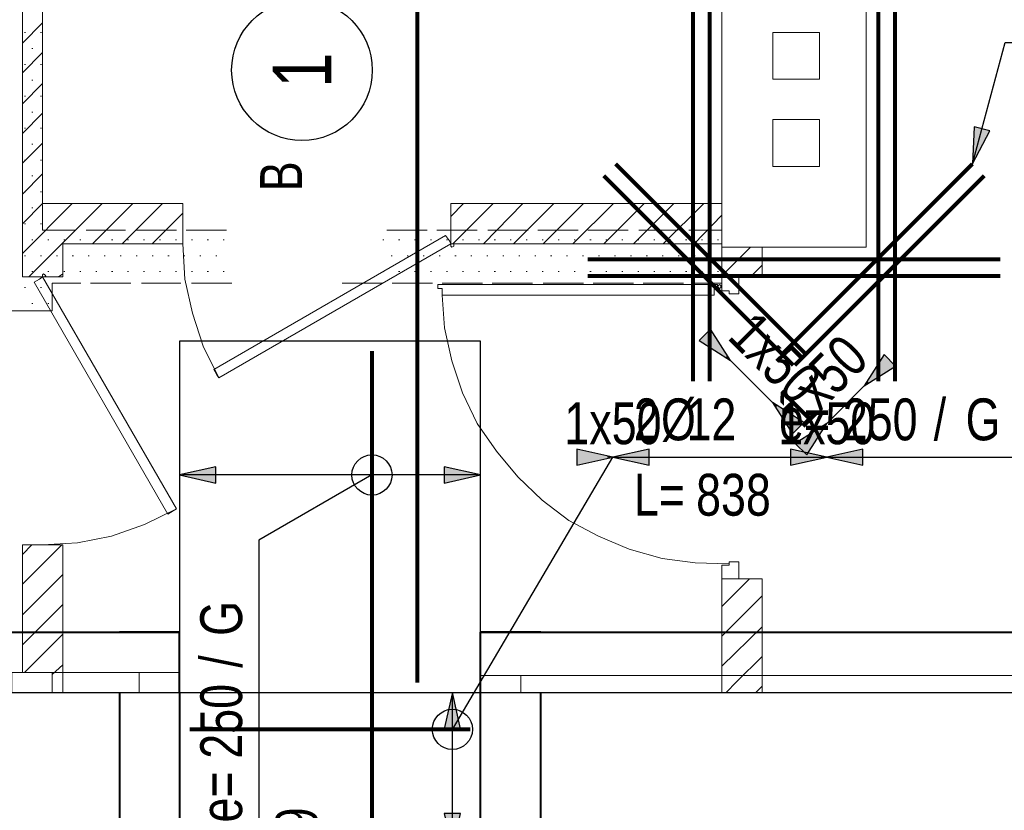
# Model space of a CAD drawing. Header units: millimetres. Extents: x -35363 to 17197, y 5744 to 29461.
# Tile 14 of 29: x -6138 to -3198, y 15842 to 18202. Entities that reach past the tile are written whole.
import ezdxf
from ezdxf.enums import TextEntityAlignment as Align

# ---------------------------------------------------------------- set-up
doc = ezdxf.new("R2010")
doc.units = ezdxf.units.MM
doc.layers.add('BZ_obpp', color=6, linetype='Continuous', plot=False)
doc.layers.add('BZ_pom', color=6, linetype='Continuous', plot=False)
for name, color, linetype in [('BZ_odn', 1, 'Continuous'), ('BZ_opi1', 7, 'Continuous'), ('BZ_opi2', 4, 'Continuous'), ('BZ_P_pow', 101, 'Continuous'), ('BZ_P_wid', 3, 'Continuous'), ('BZ_wym', 1, 'Continuous')]:
    doc.layers.add(name, color=color, linetype=linetype)
doc.layers.add('WB_ŻELBET', color=4, linetype='Continuous', lineweight=40)
doc.styles.add('BIKTBG', font='txt', dxfattribs={"width": 0.85})
doc.styles.add('BIKTS', font='bikromsw.shx', dxfattribs={"width": 0.85})
doc.styles.add('BIKWYM', font='bikromsw.shx', dxfattribs={"width": 0.8})
doc.dimstyles.new('BZ_ST_50_mm', dxfattribs={"dimscale": 5, "dimtxt": 25, "dimasz": 1.666667, "dimexe": 24, "dimexo": 0, "dimgap": 0, "dimtad": 0, "dimdec": 1, "dimrnd": 0.5, "dimdsep": 46, "dimtxsty": 'BIKWYM', "dimblk": 'WYM-ST', "dimcen": 0, "dimdle": 20, "dimclrd": 256, "dimclre": 256, "dimclrt": 7, "dimadec": 0, "dimazin": 0, "dimtfac": 0.033333, "dimtdec": 1, "dimtix": 1, "dimtmove": 2, "dimatfit": 3, "dimldrblk": 'WYM-ST', "dimfxl": 0, "dimtvp": 0.8, "dimtolj": 1, "dimtzin": 0, "dimarcsym": 0})

# ---------------------------------------------------------------- blocks, each defined once
blk = doc.blocks.new('bik_BlkOpPretPow', base_point=(-23.7, 3382.3))
at = {"layer": 'BZ_opi1', "style": 'BIKTS', "width": 0.8}
for tag, p in [('SZTUK', (425.3, 3432.3)), ('PRZEDR_FI', (1030, 3432.3)), ('PRZEKROJ', (1106.2, 3432.3)), ('PRZEDR_E', (1382.4, 3432.3)), ('ROZSTAW', (1572.9, 3432.3)), ('PRZEDR_U', (1844.3, 3432.3)), ('SYMBOL', (1939.6, 3432.3)), ('PRZEDR_L', (38.8, 3207.3)), ('DLUGOSC', (224.5, 3207.3)), ('DLUGOSC_SRD', (586.4, 3207.3)), ('UWAGA', (38.8, 3019.8))]:
    blk.add_attdef(tag, p, '', height=125, dxfattribs=at)
at = {"layer": 'BZ_opi1', "style": 'BIKTS', "width": 0.8, "flags": 3}
for tag in ['GATUNEK', 'PRZEDR_SZT']:
    blk.add_attdef(tag, (2162.8, 2119.8), '', height=125, dxfattribs=at)
at = {"layer": 'BZ_opi2', "style": 'BIKTBG', "width": 0.8}
for tag, p in [('PRZEDR_NR', (38.8, 3432.3)), ('NUMER', (235.8, 3432.3))]:
    blk.add_attdef(tag, p, '', height=175, dxfattribs=at)
at = {"layer": 'BZ_pom', "width": 0.8}
for tag, p, height, style in [('POZYCJA', (2162.8, 3432.3), 175, 'BIKTBG'), ('METODA_L', (2162.8, 3207.3), 125, 'BIKTS')]:
    blk.add_attdef(tag, p, '', height=height, dxfattribs=dict(at, style=style))
at = {"layer": 'BZ_wym', "style": 'BIKTS', "width": 0.8, "flags": 3}
for tag, p in [('TYP_PRETA', (2162.8, 3244.8)), ('ID', (2162.8, 3057.3)), ('ID_C', (2162.8, 2869.8)), ('EURO_KOD', (2162.8, 2682.3)), ('HAK_1', (2162.8, 2494.8)), ('HAK_2', (2162.8, 2307.3)), ('b_atr_0', (2162.8, 2119.8))]:
    blk.add_attdef(tag, p, '', height=125, dxfattribs=at)
blk = doc.blocks.new('WYM-ST')
blk.add_hatch(color=256).paths.add_polyline_path([(0, 0), (-13, 2.88), (-13, -2.88)])
blk.add_lwpolyline([(0, 0), (-13, 2.88), (-13, -2.88), (0, 0)])
blk = doc.blocks.new('*D70')
at = {"layer": 'BZ_odn', "lineweight": -2}
blk.add_line((-4770.5, 16842.6), (-5652, 16842.6), dxfattribs=at)
at = {"layer": 'Defpoints', "color": 0}
for p in [(-5660.3, 16842.6), (-5660.3, 16842.6), (-4762.2, 16842.6)]:
    blk.add_point(p, dxfattribs=at)
at = {"layer": 'BZ_odn', "linetype": 'ByBlock', "lineweight": -2, "xscale": 8.333333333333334, "yscale": 8.333333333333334, "zscale": 8.333333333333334, "rotation": 180}
blk.add_blockref('WYM-ST', (-5660.3, 16842.6), dxfattribs=at)
at = {"layer": 'BZ_odn', "linetype": 'ByBlock', "lineweight": -2, "xscale": 8.333333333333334, "yscale": 8.333333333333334, "zscale": 8.333333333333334}
blk.add_blockref('WYM-ST', (-4762.2, 16842.6), dxfattribs=at)
blk = doc.blocks.new('*D71')
at = {"layer": 'BZ_odn', "lineweight": -2}
blk.add_line((-4846.1, 15731.5), (-4846.1, 16184.6), dxfattribs=at)
at = {"layer": 'Defpoints', "color": 0}
for p in [(-4846.1, 16192.9), (-4846.1, 16192.9), (-4846.1, 15723.2)]:
    blk.add_point(p, dxfattribs=at)
at = {"layer": 'BZ_odn', "linetype": 'ByBlock', "lineweight": -2, "xscale": 8.333333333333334, "yscale": 8.333333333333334, "zscale": 8.333333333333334}
for p, rotation in [((-4846.1, 16192.9), 90), ((-4846.1, 15723.2), 270)]:
    blk.add_blockref('WYM-ST', p, dxfattribs=dict(at, rotation=rotation))
blk = doc.blocks.new('*D91')
at = {"layer": 'BZ_odn', "lineweight": -2}
for p, q in [((-4374.9, 16896.1), (-4383.3, 16896.1)), ((-4366.6, 16896.1), (-4366.6, 16896.1)), ((-4358.3, 16896.1), (-4349.9, 16896.1))]:
    blk.add_line(p, q, dxfattribs=at)
at = {"layer": 'Defpoints', "color": 0}
blk.add_point((-4366.6, 16896.1), dxfattribs=at)
blk.add_point((-4366.6, 16896.1), dxfattribs=at)
blk.add_point((-4366.6, 16896.1), dxfattribs=at)
at = {"layer": 'BZ_odn', "linetype": 'ByBlock', "lineweight": -2, "xscale": 8.333333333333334, "yscale": 8.333333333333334, "zscale": 8.333333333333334}
blk.add_blockref('WYM-ST', (-4366.6, 16896.1), dxfattribs=at)
at = {"layer": 'BZ_odn', "linetype": 'ByBlock', "lineweight": -2, "xscale": 8.333333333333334, "yscale": 8.333333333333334, "zscale": 8.333333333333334, "rotation": 180}
blk.add_blockref('WYM-ST', (-4366.6, 16896.1), dxfattribs=at)
at = {"layer": 'BZ_odn', "color": 7, "insert": (-4366.6, 16996.1), "char_height": 125, "attachment_point": 5, "style": 'BIKWYM'}
blk.add_mtext('\\A1;1x50', dxfattribs=at)
blk = doc.blocks.new('*D92')
at = {"layer": 'BZ_odn', "lineweight": -2}
for p, q in [((-3736.8, 16896.1), (-3745.2, 16896.1)), ((-3728.5, 16896.1), (-3728.5, 16896.1)), ((-3720.2, 16896.1), (-3711.8, 16896.1))]:
    blk.add_line(p, q, dxfattribs=at)
at = {"layer": 'Defpoints', "color": 0}
blk.add_point((-3728.5, 16896.1), dxfattribs=at)
blk.add_point((-3728.5, 16896.1), dxfattribs=at)
blk.add_point((-3728.5, 16896.1), dxfattribs=at)
at = {"layer": 'BZ_odn', "linetype": 'ByBlock', "lineweight": -2, "xscale": 8.333333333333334, "yscale": 8.333333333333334, "zscale": 8.333333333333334}
blk.add_blockref('WYM-ST', (-3728.5, 16896.1), dxfattribs=at)
at = {"layer": 'BZ_odn', "linetype": 'ByBlock', "lineweight": -2, "xscale": 8.333333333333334, "yscale": 8.333333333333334, "zscale": 8.333333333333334, "rotation": 180}
blk.add_blockref('WYM-ST', (-3728.5, 16896.1), dxfattribs=at)
at = {"layer": 'BZ_odn', "color": 7, "insert": (-3728.5, 16996.1), "char_height": 125, "attachment_point": 5, "style": 'BIKWYM'}
blk.add_mtext('\\A1;1x50', dxfattribs=at)
blk = doc.blocks.new('*D98')
at = {"layer": 'BZ_odn', "lineweight": -2}
for p, q in [((-3610.4, 17114.2), (-3604.5, 17120.1)), ((-3616.3, 17108.3), (-3728.5, 16996.1)), ((-3734.4, 16990.2), (-3740.3, 16984.3))]:
    blk.add_line(p, q, dxfattribs=at)
at = {"layer": 'Defpoints', "color": 0}
for p in [(-3566.6, 17058.6), (-3728.5, 16996.1), (-3728.5, 16996.1)]:
    blk.add_point(p, dxfattribs=at)
at = {"layer": 'BZ_odn', "linetype": 'ByBlock', "lineweight": -2, "xscale": 8.333333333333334, "yscale": 8.333333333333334, "zscale": 8.333333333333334}
for p, rotation in [((-3616.3, 17108.3), 225.0000000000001), ((-3728.5, 16996.1), 45.00000000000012)]:
    blk.add_blockref('WYM-ST', p, dxfattribs=dict(at, rotation=rotation))
at = {"layer": 'BZ_odn', "color": 7, "insert": (-3743.1, 17122.9), "char_height": 125, "attachment_point": 5, "rotation": 45, "style": 'BIKWYM'}
blk.add_mtext('\\A1;1x50', dxfattribs=at)
blk = doc.blocks.new('*D99')
at = {"layer": 'BZ_odn', "lineweight": -2}
for p, q in [((-4022, 17190.2), (-4027.9, 17196.1)), ((-4016.1, 17184.3), (-3890.4, 17058.6)), ((-3884.5, 17052.7), (-3878.6, 17046.8))]:
    blk.add_line(p, q, dxfattribs=at)
at = {"layer": 'Defpoints', "color": 0}
for p in [(-4077.7, 17122.7), (-3890.4, 17058.6), (-3890.4, 17058.6)]:
    blk.add_point(p, dxfattribs=at)
at = {"layer": 'BZ_odn', "linetype": 'ByBlock', "lineweight": -2, "xscale": 8.333333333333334, "yscale": 8.333333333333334, "zscale": 8.333333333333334}
for p, rotation in [((-4016.1, 17184.3), 315.0000000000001), ((-3890.4, 17058.6), 135.0000000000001)]:
    blk.add_blockref('WYM-ST', p, dxfattribs=dict(at, rotation=rotation))
at = {"layer": 'BZ_odn', "color": 7, "insert": (-3882.5, 17192.2), "char_height": 125, "attachment_point": 5, "rotation": 315, "style": 'BIKWYM'}
blk.add_mtext('\\A1;1x50', dxfattribs=at)

msp = doc.modelspace()

# ---------------------------------------------------------------- linework, layer by layer
at = {"color": 7, "linetype": 'Continuous', "lineweight": 9}
for p, q in [((-6130, 21353.27), (-6130, 17433.81)), ((-6069.7, 21353.27), (-6069.7, 17652.79)), ((-6069.7, 18192.31), (-6130, 18132.01)), ((-6123.65, 18163.75), (-6120.48, 18163.75)), ((-6076.05, 18163.75), (-6072.87, 18163.75)), ((-6069.7, 18039.98), (-6069.7, 18141.53)), ((-3749.76, 18163.75), (-3889.4, 18163.75)), ((-3889.4, 18163.75), (-3889.4, 18024.11)), ((-3749.76, 18024.11), (-3749.76, 18163.75)), ((-6101.44, 18116.14), (-6098.26, 18116.14)), ((-6069.7, 18103.45), (-6130, 18043.15)), ((-6123.65, 18068.54), (-6120.48, 18068.54)), ((-6076.05, 18068.54), (-6072.87, 18068.54)), ((-3749.76, 18024.11), (-3889.4, 18024.11)), ((-6069.7, 18011.41), (-6130, 17951.11)), ((-6101.44, 18020.94), (-6098.26, 18020.94)), ((-6123.65, 17973.33), (-6120.48, 17973.33)), ((-6076.05, 17973.33), (-6072.87, 17973.33)), ((-6069.7, 17922.55), (-6130, 17862.25)), ((-6101.44, 17925.73), (-6098.26, 17925.73)), ((-6123.65, 17878.12), (-6120.48, 17878.12)), ((-6076.05, 17878.12), (-6072.87, 17878.12)), ((-6069.7, 17833.69), (-6130, 17773.39)), ((-6101.44, 17830.52), (-6098.26, 17830.52)), ((-6123.65, 17782.91), (-6120.48, 17782.91)), ((-6076.05, 17782.91), (-6072.87, 17782.91)), ((-6069.7, 17741.65), (-6130, 17681.35)), ((-6101.44, 17735.31), (-6098.26, 17735.31)), ((-6123.65, 17687.7), (-6120.48, 17687.7)), ((-6076.05, 17687.7), (-6072.87, 17687.7)), ((-5980.84, 17652.79), (-6130, 17503.63)), ((-6069.7, 17652.79), (-6130, 17592.49)), ((-5891.97, 17652.79), (-6110.96, 17433.81)), ((-6101.44, 17640.1), (-6098.26, 17640.1)), ((-5650.78, 17652.79), (-6069.7, 17652.79)), ((-5799.94, 17652.79), (-5920.54, 17532.19)), ((-5711.08, 17652.79), (-5831.67, 17532.19)), ((-4812.93, 17652.79), (-4851.02, 17614.71)), ((-4041.73, 17652.79), (-4851.02, 17652.79)), ((-4724.07, 17652.79), (-4844.67, 17532.19)), ((-4635.21, 17652.79), (-4752.63, 17532.19)), ((-4543.17, 17652.79), (-4663.77, 17532.19)), ((-4454.31, 17652.79), (-4574.91, 17532.19)), ((-4365.45, 17652.79), (-4486.05, 17532.19)), ((-4273.41, 17652.79), (-4394.01, 17532.19)), ((-4308.32, 17652.79), (-4209.94, 17652.79)), ((-4308.32, 17652.79), (-4209.94, 17652.79)), ((-4184.55, 17652.79), (-4305.15, 17532.19)), ((-4095.69, 17652.79), (-4216.29, 17532.19)), ((-5650.78, 17624.23), (-5742.81, 17532.19)), ((-4041.73, 17617.88), (-4124.25, 17532.19)), ((-6123.65, 17592.49), (-6120.48, 17592.49)), ((-6076.05, 17592.49), (-6072.87, 17592.49)), ((-6101.44, 17544.89), (-6098.26, 17544.89)), ((-6053.83, 17544.89), (-6050.66, 17544.89)), ((-5650.78, 17532.19), (-6009.4, 17532.19)), ((-6009.4, 17532.19), (-6009.4, 17433.81)), ((-6006.23, 17544.89), (-6003.05, 17544.89)), ((-5958.62, 17544.89), (-5955.45, 17544.89)), ((-5911.02, 17544.89), (-5907.84, 17544.89)), ((-5863.41, 17544.89), (-5860.24, 17544.89)), ((-5815.81, 17544.89), (-5812.63, 17544.89)), ((-5768.2, 17544.89), (-5765.03, 17544.89)), ((-5720.6, 17544.89), (-5717.42, 17544.89)), ((-5672.99, 17544.89), (-5669.82, 17544.89)), ((-5650.78, 17535.37), (-5650.78, 17532.19)), ((-5625.39, 17544.89), (-5622.21, 17544.89)), ((-5577.78, 17544.89), (-5574.61, 17544.89)), ((-5530.18, 17544.89), (-5527, 17544.89)), ((-5054.13, 17544.89), (-5050.96, 17544.89)), ((-5006.53, 17544.89), (-5003.35, 17544.89)), ((-4958.92, 17544.89), (-4955.75, 17544.89)), ((-4911.32, 17544.89), (-4908.14, 17544.89)), ((-4863.71, 17544.89), (-4860.54, 17544.89)), ((-4041.73, 17532.19), (-4851.02, 17532.19)), ((-4816.11, 17544.89), (-4812.93, 17544.89)), ((-4768.5, 17544.89), (-4765.33, 17544.89)), ((-4720.9, 17544.89), (-4717.72, 17544.89)), ((-4673.29, 17544.89), (-4670.12, 17544.89)), ((-4625.69, 17544.89), (-4622.51, 17544.89)), ((-4578.08, 17544.89), (-4574.91, 17544.89)), ((-4530.48, 17544.89), (-4527.3, 17544.89)), ((-4482.87, 17544.89), (-4479.7, 17544.89)), ((-4435.27, 17544.89), (-4432.09, 17544.89)), ((-4387.66, 17544.89), (-4384.49, 17544.89)), ((-4340.06, 17544.89), (-4336.88, 17544.89)), ((-4260.72, 17532.19), (-4308.32, 17532.19)), ((-4292.45, 17544.89), (-4289.28, 17544.89)), ((-4244.85, 17544.89), (-4241.67, 17544.89)), ((-4197.24, 17544.89), (-4194.07, 17544.89)), ((-4149.64, 17544.89), (-4146.47, 17544.89)), ((-4102.03, 17544.89), (-4098.86, 17544.89)), ((-4054.43, 17544.89), (-4051.26, 17544.89)), ((-3956.05, 17522.67), (-4041.73, 17436.98)), ((-4041.73, 17522.67), (-4041.73, 17433.81)), ((-3921.14, 17522.67), (-3921.14, 17433.81)), ((-6123.65, 17497.28), (-6120.48, 17497.28)), ((-6076.05, 17497.28), (-6072.87, 17497.28)), ((-6028.44, 17497.28), (-6025.27, 17497.28)), ((-5980.84, 17497.28), (-5977.66, 17497.28)), ((-5933.23, 17497.28), (-5930.06, 17497.28)), ((-5885.63, 17497.28), (-5882.45, 17497.28)), ((-5838.02, 17497.28), (-5834.85, 17497.28)), ((-5790.42, 17497.28), (-5787.24, 17497.28)), ((-5742.81, 17497.28), (-5739.64, 17497.28)), ((-5695.21, 17497.28), (-5692.03, 17497.28)), ((-5647.6, 17497.28), (-5644.43, 17497.28)), ((-5600, 17497.28), (-5596.82, 17497.28)), ((-5552.39, 17497.28), (-5549.22, 17497.28)), ((-5028.74, 17497.28), (-5025.57, 17497.28)), ((-4981.14, 17497.28), (-4977.96, 17497.28)), ((-4933.53, 17497.28), (-4930.36, 17497.28)), ((-4885.93, 17497.28), (-4882.75, 17497.28)), ((-4838.32, 17497.28), (-4835.15, 17497.28)), ((-4790.72, 17497.28), (-4787.54, 17497.28)), ((-4743.11, 17497.28), (-4739.94, 17497.28)), ((-4695.51, 17497.28), (-4692.33, 17497.28)), ((-4647.9, 17497.28), (-4644.73, 17497.28)), ((-4600.3, 17497.28), (-4597.12, 17497.28)), ((-4552.69, 17497.28), (-4549.52, 17497.28)), ((-4505.09, 17497.28), (-4501.91, 17497.28)), ((-4457.48, 17497.28), (-4454.31, 17497.28)), ((-4409.88, 17497.28), (-4406.7, 17497.28)), ((-4362.27, 17497.28), (-4359.1, 17497.28)), ((-4314.67, 17497.28), (-4311.5, 17497.28)), ((-4267.06, 17497.28), (-4263.89, 17497.28)), ((-4219.46, 17497.28), (-4216.29, 17497.28)), ((-4171.85, 17497.28), (-4168.68, 17497.28)), ((-4124.25, 17497.28), (-4121.08, 17497.28)), ((-4076.64, 17497.28), (-4073.47, 17497.28)), ((-3921.14, 17468.72), (-3956.05, 17433.81)), ((-6009.4, 17433.81), (-6130, 17433.81)), ((-6101.44, 17449.68), (-6098.26, 17449.68)), ((-6053.83, 17449.68), (-6050.66, 17449.68)), ((-6009.4, 17443.33), (-6022.09, 17433.81)), ((-6006.23, 17449.68), (-6003.05, 17449.68)), ((-5958.62, 17449.68), (-5955.45, 17449.68)), ((-5911.02, 17449.68), (-5907.84, 17449.68)), ((-5863.41, 17449.68), (-5860.24, 17449.68)), ((-5815.81, 17449.68), (-5812.63, 17449.68)), ((-5768.2, 17449.68), (-5765.03, 17449.68)), ((-5720.6, 17449.68), (-5717.42, 17449.68)), ((-5672.99, 17449.68), (-5669.82, 17449.68)), ((-5625.39, 17449.68), (-5622.21, 17449.68)), ((-5577.78, 17449.68), (-5574.61, 17449.68)), ((-5530.18, 17449.68), (-5527, 17449.68)), ((-5054.13, 17449.68), (-5050.96, 17449.68)), ((-5006.53, 17449.68), (-5003.35, 17449.68)), ((-4958.92, 17449.68), (-4955.75, 17449.68)), ((-4911.32, 17449.68), (-4908.14, 17449.68)), ((-4863.71, 17449.68), (-4860.54, 17449.68)), ((-4816.11, 17449.68), (-4812.93, 17449.68)), ((-4768.5, 17449.68), (-4765.33, 17449.68)), ((-4720.9, 17449.68), (-4717.72, 17449.68)), ((-4673.29, 17449.68), (-4670.12, 17449.68)), ((-4625.69, 17449.68), (-4622.51, 17449.68)), ((-4578.08, 17449.68), (-4574.91, 17449.68)), ((-4530.48, 17449.68), (-4527.3, 17449.68)), ((-4482.87, 17449.68), (-4479.7, 17449.68)), ((-4435.27, 17449.68), (-4432.09, 17449.68)), ((-4387.66, 17449.68), (-4384.49, 17449.68)), ((-4340.06, 17449.68), (-4336.88, 17449.68)), ((-4292.45, 17449.68), (-4289.28, 17449.68)), ((-4244.85, 17449.68), (-4241.67, 17449.68)), ((-4197.24, 17449.68), (-4194.07, 17449.68)), ((-4149.64, 17449.68), (-4146.47, 17449.68)), ((-4102.03, 17449.68), (-4098.86, 17449.68)), ((-4054.43, 17449.68), (-4051.26, 17449.68)), ((-4041.73, 17433.81), (-3921.14, 17433.81)), ((-6123.65, 17402.07), (-6120.48, 17402.07)), ((-6076.05, 17402.07), (-6072.87, 17402.07)), ((-6101.44, 17354.47), (-6098.26, 17354.47)), ((-6053.83, 17354.47), (-6050.66, 17354.47)), ((-6012.57, 16634.05), (-6130, 16516.62)), ((-6101.44, 16634.05), (-6130, 16605.49)), ((-6130, 16634.05), (-6130, 16253.21)), ((-6009.4, 16634.05), (-6130, 16634.05)), ((-6009.4, 16634.05), (-6009.4, 16192.91)), ((-6009.4, 16545.19), (-6130, 16424.59)), ((-3959.22, 16532.49), (-4041.73, 16449.98)), ((-4041.73, 16532.49), (-4041.73, 16192.91)), ((-4041.73, 16532.49), (-3921.14, 16532.49)), ((-3921.14, 16532.49), (-3921.14, 16192.91)), ((-3921.14, 16481.71), (-4041.73, 16361.11)), ((-6009.4, 16456.32), (-6130, 16335.73)), ((-6130, 16405.55), (-6130, 16456.32)), ((-6130, 16354.77), (-6130, 16456.32)), ((-6009.4, 16354.77), (-6009.4, 16456.32)), ((-6009.4, 16405.55), (-6009.4, 16456.32)), ((-4041.73, 16405.55), (-4041.73, 16456.32)), ((-4041.73, 16354.77), (-4041.73, 16456.32)), ((-3921.14, 16354.77), (-3921.14, 16456.32)), ((-3921.14, 16405.55), (-3921.14, 16456.32)), ((-3921.14, 16389.68), (-4041.73, 16272.25)), ((-6009.4, 16367.46), (-6123.65, 16253.21)), ((-6009.4, 16275.43), (-6041.14, 16246.86)), ((-6041.14, 16192.91), (-6041.14, 16253.21)), ((-6041.14, 16253.21), (-5780.9, 16253.21)), ((-5660.3, 16253.21), (-5780.9, 16253.21)), ((-5780.9, 16253.21), (-5780.9, 16192.91)), ((-5660.3, 15723.21), (-5660.3, 16253.21)), ((-4762.15, 16243.69), (-4641.56, 16243.69)), ((-4641.56, 16243.69), (-1550.42, 16243.69)), ((-6041.14, 16192.91), (-5780.9, 16192.91))]:
    msp.add_line(p, q, dxfattribs=at)
at = {"color": 7, "linetype": 'Continuous', "lineweight": 5}
for p, q in [((-6069.7, 18249.44), (-6069.7, 18128.84)), ((-6069.7, 18097.1), (-6069.7, 17979.68)), ((-6069.7, 17947.94), (-6069.7, 17827.34)), ((-6069.7, 17798.78), (-6069.7, 17678.18)), ((-6069.7, 17649.62), (-6069.7, 17573.45)), ((-5971.32, 17573.45), (-6069.7, 17573.45)), ((-5822.15, 17573.45), (-5939.58, 17573.45)), ((-5669.82, 17573.45), (-5790.42, 17573.45)), ((-5520.66, 17573.45), (-5641.26, 17573.45)), ((-4920.84, 17573.45), (-5041.44, 17573.45)), ((-4771.67, 17573.45), (-4892.27, 17573.45)), ((-4619.34, 17573.45), (-4739.94, 17573.45)), ((-4470.18, 17573.45), (-4590.78, 17573.45)), ((-4321.02, 17573.45), (-4441.61, 17573.45)), ((-4171.85, 17573.45), (-4289.28, 17573.45)), ((-4041.73, 17573.45), (-4140.12, 17573.45)), ((-4041.73, 17522.67), (-4041.73, 17414.77)), ((-5926.88, 17414.77), (-5806.29, 17414.77)), ((-5774.55, 17414.77), (-5657.12, 17414.77)), ((-5625.39, 17414.77), (-5504.79, 17414.77)), ((-5174.73, 17414.77), (-5054.13, 17414.77)), ((-5025.57, 17414.77), (-4904.97, 17414.77)), ((-4876.41, 17414.77), (-4755.81, 17414.77)), ((-4727.24, 17414.77), (-4606.64, 17414.77)), ((-4574.91, 17414.77), (-4454.31, 17414.77)), ((-4425.75, 17414.77), (-4305.15, 17414.77)), ((-4276.59, 17414.77), (-4155.99, 17414.77)), ((-4127.42, 17414.77), (-4041.73, 17414.77))]:
    msp.add_line(p, q, dxfattribs=at)
at = {"color": 7, "linetype": 'Continuous', "lineweight": 20}
for p, q in [((-5650.78, 17532.19), (-5650.78, 17582.97)), ((-4851.02, 17532.19), (-4851.02, 17582.97)), ((-6069.7, 17433.81), (-6120.48, 17433.81)), ((-6069.7, 16634.05), (-6120.48, 16634.05))]:
    msp.add_line(p, q, dxfattribs=at)
at = {"color": 7, "linetype": 'Continuous', "lineweight": 9}
for points in [[(-4041.73, 19582.37), (-4041.73, 17522.67), (-3610.12, 17522.67), (-3610.12, 19582.37)], [(-3889.4, 17903.51), (-3889.4, 17763.87), (-3749.76, 17763.87), (-3749.76, 17903.51)], [(-5650.78, 17652.79), (-5650.78, 17532.19)], [(-4851.02, 17652.79), (-4851.02, 17532.19)], [(-4851.02, 17532.19), (-4854.19, 17541.71), (-4866.88, 17557.58), (-5558.74, 17157.7), (-5549.22, 17141.83), (-5542.87, 17132.31)], [(-4851.02, 17529.02), (-4851.02, 17525.85), (-4847.84, 17522.67), (-4841.5, 17525.85), (-4841.5, 17532.19), (-4851.02, 17532.19)], [(-6069.7, 17433.81), (-6079.22, 17427.46), (-6095.09, 17417.94), (-5695.21, 16726.08), (-5679.34, 16735.61), (-5669.82, 16741.95)], [(-6066.53, 17433.81), (-6063.35, 17433.81), (-6060.18, 17436.98), (-6063.35, 17440.16), (-6066.53, 17443.33), (-6069.7, 17440.16), (-6069.7, 17433.81)], [(-4054.43, 17411.59), (-4054.43, 17398.9), (-4063.95, 17398.9), (-4063.95, 17379.86), (-4876.41, 17379.86), (-4876.41, 17398.9), (-4889.1, 17398.9), (-4889.1, 17411.59)], [(-4044.91, 17405.25), (-4044.91, 17408.42), (-4048.08, 17411.59), (-4051.26, 17408.42), (-4054.43, 17405.25), (-4051.26, 17402.07), (-4048.08, 17398.9), (-4044.91, 17402.07)]]:
    msp.add_lwpolyline(points, close=True, dxfattribs=at)
for points in [[(-5650.78, 17532.19), (-5644.43, 17427.46), (-5622.21, 17325.91), (-5590.48, 17227.52), (-5542.87, 17132.31)], [(-4876.41, 17379.86), (-4870.06, 17281.47), (-4847.84, 17183.09), (-4816.11, 17087.88), (-4771.67, 16995.85), (-4714.55, 16913.33), (-4651.08, 16837.16), (-4578.08, 16767.34), (-4498.74, 16707.04), (-4409.88, 16659.44), (-4317.84, 16621.35), (-4219.46, 16592.79), (-4121.08, 16580.1), (-4019.52, 16576.92)], [(-6069.7, 16634.05), (-5964.97, 16640.4), (-5863.41, 16659.44), (-5765.03, 16694.35), (-5669.82, 16741.95)], [(-3921.14, 16300.82), (-3997.3, 16224.65), (-4029.04, 16192.91)], [(-6161.73, 16192.91), (-6161.73, 16253.21), (-6041.14, 16253.21)], [(-1851.91, 15773.99), (-4641.56, 15773.99), (-4641.56, 15723.21), (-4762.15, 15723.21), (-4762.15, 16243.69)], [(-4641.56, 16243.69), (-4641.56, 16192.91), (-1550.42, 16192.91)], [(-3921.14, 16211.95), (-3933.83, 16199.26), (-3940.18, 16192.91)]]:
    msp.add_lwpolyline(points, dxfattribs=at)
at = {"color": 7, "linetype": 'Continuous', "lineweight": 5}
for points in [[(-4041.73, 17392.55), (-4041.73, 17433.81), (-3990.96, 17433.81)], [(-3990.96, 17433.81), (-3990.96, 17383.03), (-4019.52, 17383.03)], [(-6161.73, 17332.25), (-6041.14, 17332.25), (-6041.14, 17414.77), (-5955.45, 17414.77)], [(-4019.52, 17383.03), (-4019.52, 17392.55), (-4041.73, 17392.55)], [(-4019.52, 16583.27), (-4019.52, 16573.75), (-4041.73, 16573.75)], [(-3990.96, 16532.49), (-3990.96, 16583.27), (-4019.52, 16583.27)], [(-4041.73, 16573.75), (-4041.73, 16532.49), (-3990.96, 16532.49)]]:
    msp.add_lwpolyline(points, dxfattribs=at)
at = {"layer": 'BZ_obpp'}
msp.add_lwpolyline([(-4762.15, 16192.91), (-1550.42, 16192.91), (-1550.42, 21353.27), (-7989.76, 21353.27), (-7989.76, 16192.91), (-5660.3, 16192.91)], close=True, dxfattribs=at)
at = {"layer": 'BZ_obpp', "color": 1}
msp.add_lwpolyline([(-5660.3, 14923.21), (-4762.15, 14923.21), (-4762.15, 17242.25), (-5660.3, 17242.25)], close=True, dxfattribs=at)
at = {"layer": 'BZ_odn'}
for centre, radius in [((-5295.09, 18051.13), 210), ((-5086.15, 16842.61), 60), ((-4846.1, 16083.21), 60)]:
    msp.add_circle(centre, radius, dxfattribs=at)
at = {"layer": 'BZ_P_pow', "const_width": 12}
msp.add_lwpolyline([(-4950.39, 21323.27), (-4950.39, 16222.91)], dxfattribs=at)
at = {"layer": 'BZ_P_pow', "color": 2, "const_width": 12}
for points in [[(-5086.15, 14953.21), (-5086.15, 17212.25)], [(-4792.15, 16083.21), (-5630.3, 16083.21)]]:
    msp.add_lwpolyline(points, dxfattribs=at)
at = {"layer": 'BZ_P_wid', "const_width": 12}
for points in [[(-4127.73, 17122.67), (-4127.73, 19982.37)], [(-4077.73, 17122.67), (-4077.73, 19982.37)], [(-3574.12, 17122.67), (-3574.12, 19982.37)], [(-3524.12, 17122.67), (-3524.12, 19982.37)], [(-4358.82, 17771.27), (-3793.13, 17205.59)], [(-3293.03, 17771.27), (-3858.72, 17205.59)], [(-4394.18, 17735.92), (-3828.49, 17170.23)], [(-3257.68, 17735.92), (-3823.36, 17170.23)], [(-4441.73, 17486.67), (-3210.12, 17486.67)], [(-4441.73, 17436.67), (-3210.12, 17436.67)]]:
    msp.add_lwpolyline(points, dxfattribs=at)
at = {"layer": 'WB_ŻELBET'}
for p, q in [((-5660.3, 16192.91), (-5660.3, 16372.91)), ((-4762.15, 16192.91), (-4762.15, 16372.91))]:
    msp.add_line(p, q, dxfattribs=at)
for points in [[(-4762.15, 16372.91), (-1730.42, 16372.91), (-1730.42, 21173.27), (-7809.76, 21173.27), (-7809.76, 16372.91), (-5660.3, 16372.91)], [(-5660.3, 16372.91), (-5840.3, 16372.91)], [(-5660.3, 16372.91), (-5840.3, 16372.91)], [(-4582.15, 16372.91), (-4762.15, 16372.91)], [(-4582.15, 16372.91), (-4762.15, 16372.91)], [(-5840.3, 16192.91), (-5840.3, 15723.21)], [(-5660.3, 16192.91), (-5660.3, 15574.95)], [(-4762.15, 15574.95), (-4762.15, 16192.91)], [(-4582.15, 15723.21), (-4582.15, 16192.91)], [(-4582.15, 15723.21), (-4582.15, 16192.91)]]:
    msp.add_lwpolyline(points, dxfattribs=at)

# ---------------------------------------------------------------- block references
ref = msp.add_blockref('bik_BlkOpPretPow', (-5295.09, 19632.56), dxfattribs=dict(rotation=90))
ref.add_attrib('NUMER', '1', dxfattribs={"layer": 'BZ_opi2', "color": 2, "height": 175, "rotation": 90, "style": 'BIKTBG', "width": 0.8}).set_placement((-5295.09, 18051.13), align=Align.MIDDLE_CENTER)
ref.add_attrib('POZYCJA', '1', (-5545.09, 18261.13), dxfattribs={"layer": 'BZ_pom', "color": 2, "height": 125, "rotation": 90, "style": 'BIKTS', "width": 0.8})
ref.add_attrib('SZTUK', '26', (-5345.09, 18261.13), dxfattribs={"layer": 'BZ_opi1', "color": 2, "height": 125, "rotation": 90, "style": 'BIKTS', "width": 0.8})
ref.add_attrib('PRZEKROJ', '12', (-5345.09, 18513.51), dxfattribs={"layer": 'BZ_opi1', "color": 2, "height": 125, "rotation": 90, "style": 'BIKTS', "width": 0.8})
ref.add_attrib('DLUGOSC', '5100', (-5120.09, 18446.84), dxfattribs={"layer": 'BZ_opi1', "color": 2, "height": 125, "rotation": 90, "style": 'BIKTS', "width": 0.8})
ref.add_attrib('METODA_L', 'B', (-5295.09, 17689.7), dxfattribs={"layer": 'BZ_pom', "color": 2, "height": 125, "rotation": 90, "style": 'BIKTS', "width": 0.8})
ref.add_attrib('PRZEDR_FI', '%%c', (-5345.09, 18437.32), dxfattribs={"layer": 'BZ_opi1', "color": 2, "height": 125, "rotation": 90, "style": 'BIKTS', "width": 0.8})
ref.add_attrib('PRZEDR_L', 'L=', (-5120.09, 18261.13), dxfattribs={"layer": 'BZ_opi1', "color": 2, "height": 125, "rotation": 90, "style": 'BIKTS', "width": 0.8})
ref.add_attrib('PRZEDR_E', 'e=', (-5345.09, 18789.7), dxfattribs={"layer": 'BZ_opi1', "color": 2, "height": 125, "rotation": 90, "style": 'BIKTS', "width": 0.8})
ref.add_attrib('ROZSTAW', '250', (-5345.09, 18980.18), dxfattribs={"layer": 'BZ_opi1', "color": 2, "height": 125, "rotation": 90, "style": 'BIKTS', "width": 0.8})
ref.add_attrib('PRZEDR_U', '/', (-5345.09, 19251.61), dxfattribs={"layer": 'BZ_opi1', "color": 2, "height": 125, "rotation": 90, "style": 'BIKTS', "width": 0.8})
ref.add_attrib('SYMBOL', 'G', (-5345.09, 19346.84), dxfattribs={"layer": 'BZ_opi1', "color": 2, "height": 125, "rotation": 90, "style": 'BIKTS', "width": 0.8})
ref = msp.add_blockref('bik_BlkOpPretPow', (-4366.59, 16896.09))
ref.add_attrib('NUMER', '7', dxfattribs={"layer": 'BZ_opi2', "height": 175, "style": 'BIKTBG', "width": 0.8}).set_placement((-2880.4, 16896.09), align=Align.MIDDLE_CENTER)
ref.add_attrib('POZYCJA', '1', (-3090.4, 17146.09), dxfattribs={"layer": 'BZ_pom', "height": 125, "style": 'BIKTS', "width": 0.8})
ref.add_attrib('SZTUK', '2', (-4304.09, 16946.09), dxfattribs={"layer": 'BZ_opi1', "height": 125, "style": 'BIKTS', "width": 0.8})
ref.add_attrib('PRZEKROJ', '12', (-4146.94, 16946.09), dxfattribs={"layer": 'BZ_opi1', "height": 125, "style": 'BIKTS', "width": 0.8})
ref.add_attrib('DLUGOSC', '838', (-4118.37, 16721.09), dxfattribs={"layer": 'BZ_opi1', "height": 125, "style": 'BIKTS', "width": 0.8})
ref.add_attrib('METODA_L', 'B', (-2604.68, 16896.09), dxfattribs={"layer": 'BZ_pom', "height": 125, "style": 'BIKTS', "width": 0.8})
ref.add_attrib('PRZEDR_FI', '%%c', (-4223.14, 16946.09), dxfattribs={"layer": 'BZ_opi1', "height": 125, "style": 'BIKTS', "width": 0.8})
ref.add_attrib('PRZEDR_L', 'L=', (-4304.09, 16721.09), dxfattribs={"layer": 'BZ_opi1', "height": 125, "style": 'BIKTS', "width": 0.8})
ref.add_attrib('PRZEDR_E', 'e=', (-3870.75, 16946.09), dxfattribs={"layer": 'BZ_opi1', "height": 125, "style": 'BIKTS', "width": 0.8})
ref.add_attrib('ROZSTAW', '250', (-3680.28, 16946.09), dxfattribs={"layer": 'BZ_opi1', "height": 125, "style": 'BIKTS', "width": 0.8})
ref.add_attrib('PRZEDR_U', '/', (-3408.85, 16946.09), dxfattribs={"layer": 'BZ_opi1', "height": 125, "style": 'BIKTS', "width": 0.8})
ref.add_attrib('SYMBOL', 'G', (-3313.61, 16946.09), dxfattribs={"layer": 'BZ_opi1', "height": 125, "style": 'BIKTS', "width": 0.8})
ref = msp.add_blockref('bik_BlkOpPretPow', (-5423.75, 16647.96), dxfattribs=dict(rotation=90))
ref.add_attrib('NUMER', '6', dxfattribs={"layer": 'BZ_opi2', "height": 175, "rotation": 90, "style": 'BIKTBG', "width": 0.8}).set_placement((-5423.75, 15157), align=Align.MIDDLE_CENTER)
ref.add_attrib('POZYCJA', '1', (-5673.75, 15367), dxfattribs={"layer": 'BZ_pom', "height": 125, "rotation": 90, "style": 'BIKTS', "width": 0.8})
ref.add_attrib('SZTUK', '4', (-5473.75, 15367), dxfattribs={"layer": 'BZ_opi1', "height": 125, "rotation": 90, "style": 'BIKTS', "width": 0.8})
ref.add_attrib('PRZEKROJ', '12', (-5473.75, 15528.91), dxfattribs={"layer": 'BZ_opi1', "height": 125, "rotation": 90, "style": 'BIKTS', "width": 0.8})
ref.add_attrib('DLUGOSC', '2259', (-5248.75, 15552.72), dxfattribs={"layer": 'BZ_opi1', "height": 125, "rotation": 90, "style": 'BIKTS', "width": 0.8})
ref.add_attrib('METODA_L', 'B', (-5423.75, 14795.58), dxfattribs={"layer": 'BZ_pom', "height": 125, "rotation": 90, "style": 'BIKTS', "width": 0.8})
ref.add_attrib('PRZEDR_FI', '%%c', (-5473.75, 15452.72), dxfattribs={"layer": 'BZ_opi1', "height": 125, "rotation": 90, "style": 'BIKTS', "width": 0.8})
ref.add_attrib('PRZEDR_L', 'L=', (-5248.75, 15367), dxfattribs={"layer": 'BZ_opi1', "height": 125, "rotation": 90, "style": 'BIKTS', "width": 0.8})
ref.add_attrib('PRZEDR_E', 'e=', (-5473.75, 15805.1), dxfattribs={"layer": 'BZ_opi1', "height": 125, "rotation": 90, "style": 'BIKTS', "width": 0.8})
ref.add_attrib('ROZSTAW', '250', (-5473.75, 15995.58), dxfattribs={"layer": 'BZ_opi1', "height": 125, "rotation": 90, "style": 'BIKTS', "width": 0.8})
ref.add_attrib('PRZEDR_U', '/', (-5473.75, 16267), dxfattribs={"layer": 'BZ_opi1', "height": 125, "rotation": 90, "style": 'BIKTS', "width": 0.8})
ref.add_attrib('SYMBOL', 'G', (-5473.75, 16362.24), dxfattribs={"layer": 'BZ_opi1', "height": 125, "rotation": 90, "style": 'BIKTS', "width": 0.8})

# ---------------------------------------------------------------- dimensions: what is measured, and where the dimension line sits
at = {"layer": 'BZ_odn'}
for base, p1, p2, angle, picture, middle in [((-3890.4, 17058.59), (-4077.73, 17122.67), (-3890.4, 17058.59), 315, '*D99', (-3882.54, 17192.16)), ((-3728.49, 16996.09), (-3566.59, 17058.59), (-3728.49, 16996.09), 225, '*D98', (-3743.1, 17122.9)), ((-4366.59, 16896.09), (-4366.59, 16896.09), (-4366.59, 16896.09), 180, '*D91', (-4366.59, 16996.09))]:
    dim = msp.add_linear_dim(base=base, p1=p1, p2=p2, angle=angle, text='1x50', dimstyle='BZ_ST_50_mm', override={"dimexe": 0, "dimdle": 0, "dimse1": 1, "dimse2": 1}, dxfattribs=at)
    dim.commit()
    dim.dimension.update_dxf_attribs({"geometry": picture, "text_midpoint": middle})
dim = msp.add_linear_dim(base=(-3728.49, 16896.09), p1=(-3728.49, 16896.09), p2=(-3728.49, 16896.09), text='1x50', dimstyle='BZ_ST_50_mm', override={"dimexe": 0, "dimdle": 0, "dimse1": 1, "dimse2": 1}, dxfattribs=at)
dim.commit()
dim.dimension.update_dxf_attribs({"geometry": '*D92', "text_midpoint": (-3728.49, 16996.09)})
for p1, p2, picture, middle in [((-4762.15, 16842.61), (-5660.3, 16842.61), '*D70', (-5211.23, 16842.61)), ((-4846.1, 15723.21), (-4846.1, 16192.91), '*D71', (-4846.1, 15958.06))]:
    dim = msp.add_aligned_dim(p1=p1, p2=p2, distance=0, text=' ', dimstyle='BZ_ST_50_mm', override={"dimexe": 0, "dimdle": 0, "dimse1": 1, "dimse2": 1}, dxfattribs=at)
    dim.commit()
    dim.dimension.update_dxf_attribs({"geometry": picture, "text_midpoint": middle})

# ---------------------------------------------------------------- leaders
msp.add_leader([(-3293.03, 17771.27), (-3195.98, 18133.49), (-2415.02, 18133.49)], dimstyle='BZ_ST_50_mm', dxfattribs=at)
at = {"layer": 'BZ_odn', "has_arrowhead": 0}
for points in [[(-4846.1, 16083.21), (-4366.59, 16896.09), (-3090.4, 16896.09)], [(-5086.15, 16842.61), (-5423.75, 16647.96), (-5423.75, 15367)]]:
    msp.add_leader(points, dimstyle='BZ_ST_50_mm', dxfattribs=at)

doc.saveas('drawing.dxf')
